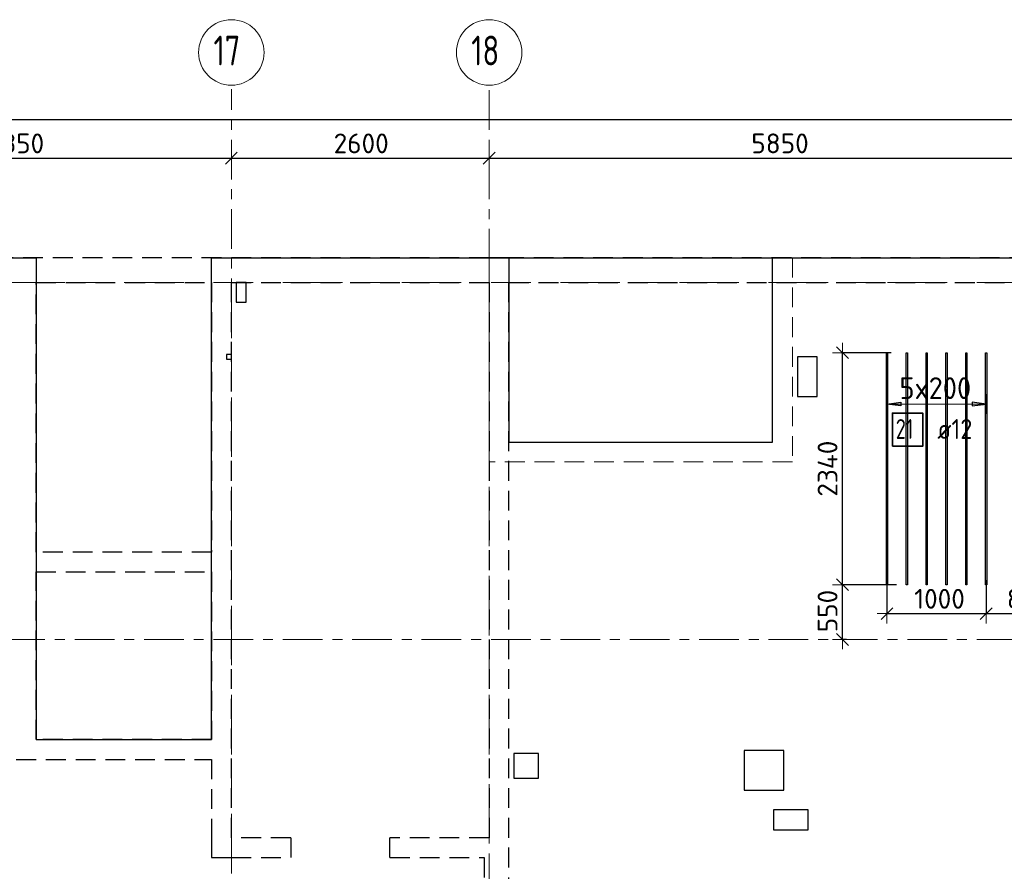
# Model space of a CAD drawing. Header units: metres. Extents: x -38 to 100, y -15 to 19.
# Tile 13 of 41: x 40.91 to 50.85, y 10.46 to 19.05. Entities that reach past the tile are written whole.
import ezdxf

# ---------------------------------------------------------------- set-up
doc = ezdxf.new("R2010")
doc.units = ezdxf.units.M
doc.header["$PDMODE"] = 65
for name, pattern in [('______11', [0.5, 0.4, -0.05, 0, -0.05]), ('______2', [0.27, 0.2, -0.07]), ('______5', [1.1, 0.8, -0.1, 0.1, -0.1])]:
    doc.linetypes.add(name, pattern=pattern)
for name, color, linetype, lineweight in [('XR$2$Осевая линия (1)', 7, '______5', 13), ('XR$2$Размерная линия (1)', 7, 'Continuous', 13), ('XR$3$Перекрытие (1)', 7, 'Continuous', 35), ('XR$3$Перекрытие (2)', 7, 'Continuous', 35), ('XR$3$Размерная линия (1)', 7, 'Continuous', 13), ('XR$5$Стена (1)', 7, 'Continuous', 35)]:
    doc.layers.add(name, color=color, linetype=linetype, lineweight=lineweight)
doc.layers.add('XR$3$Арм.стержн.Доп. Арм ниж.зоны У', color=7, linetype='Continuous', lineweight=35, true_color=0x1cff1c)
doc.styles.add('ISOCPEUR', font='txt')
doc.dimstyles.new('DIMSTYLE_3', dxfattribs={"dimtxt": 0.2, "dimasz": 0.2, "dimexe": 0, "dimexo": 0, "dimgap": 0.1, "dimtad": 2, "dimdec": 0, "dimlfac": 1000, "dimrnd": 5, "dimzin": 12, "dimdsep": 46, "dimtxsty": 'ISOCPEUR', "dimblk1": 'ALL_ML_STRICH', "dimblk2": 'ALL_ML_STRICH', "dimsah": 1, "dimcen": 0, "dimclrd": 7, "dimclre": 256, "dimclrt": 7, "dimadec": 0, "dimazin": 0, "dimtfac": 1, "dimtdec": 0, "dimtix": 1, "dimtmove": 2, "dimatfit": 3, "dimfxl": 0, "dimtzin": 0, "dimlwd": 0, "dimlwe": -3, "dimarcsym": 0})
doc.dimstyles.new('DIMSTYLE_6', dxfattribs={"dimtxt": 0.2, "dimasz": 0.2, "dimexe": 0, "dimexo": 0, "dimgap": 0.1, "dimtad": 2, "dimdec": 0, "dimlfac": 1000, "dimrnd": 5, "dimzin": 12, "dimdsep": 46, "dimtxsty": 'ISOCPEUR', "dimblk1": 'ALL_ML_STRICH', "dimblk2": 'ALL_ML_STRICH', "dimsah": 1, "dimcen": 0, "dimclrd": 7, "dimclre": 256, "dimclrt": 7, "dimadec": 0, "dimazin": 0, "dimtfac": 1, "dimtdec": 0, "dimtix": 1, "dimtmove": 2, "dimatfit": 3, "dimfxl": 0, "dimtvp": 1.2, "dimtzin": 0, "dimlwd": 0, "dimlwe": -3, "dimarcsym": 0})

# ---------------------------------------------------------------- blocks, each defined once
blk = doc.blocks.new('ALL_ML_STRICH')
at = {"color": 0, "linetype": 'ByBlock', "lineweight": -2}
for p, q in [((0, -0.5), (0, 0.5)), ((-1, 0), (0.5, 0)), ((-0.3, -0.3), (0.3, 0.3))]:
    blk.add_line(p, q, dxfattribs=at)
blk = doc.blocks.new('*D19')
at = {"layer": 'DEFPOINTS', "color": 7, "linetype": 'Continuous', "lineweight": 13, "transparency": 33554687}
for p in [(0.5, 18.0429), (0.5, 17.9468), (61.6, 17.1197)]:
    blk.add_point(p, dxfattribs=at)
at = {"layer": 'XR$2$Размерная линия (1)', "color": 9, "linetype": 'Continuous', "lineweight": -2, "true_color": 0xc7c7c7, "transparency": 33554687}
for p, q in [((0.5, 17.9668), (0.5, 18.0429)), ((61.6, 17.1397), (61.6, 18.0429))]:
    blk.add_line(p, q, dxfattribs=at)
at = {"layer": 'XR$2$Размерная линия (1)', "color": 7, "linetype": 'Continuous', "lineweight": -2, "transparency": 33554687}
blk.add_line((0.5, 18.0429), (61.6, 18.0429), dxfattribs=at)
at = {"layer": 'XR$2$Размерная линия (1)', "color": 7, "linetype": 'Continuous', "lineweight": 13, "transparency": 33554687, "xscale": 0.2, "yscale": 0.2, "zscale": 0.2, "rotation": 180}
blk.add_blockref('ALL_ML_STRICH', (0.5, 18.0429), dxfattribs=at)
at = {"layer": 'XR$2$Размерная линия (1)', "color": 7, "linetype": 'Continuous', "lineweight": 13, "transparency": 33554687, "xscale": 0.2, "yscale": 0.2, "zscale": 0.2}
blk.add_blockref('ALL_ML_STRICH', (61.6, 18.0429), dxfattribs=at)
at = {"layer": 'XR$2$Размерная линия (1)', "color": 7, "linetype": 'Continuous', "lineweight": 13, "transparency": 33554687, "insert": (31.1, 18.1929), "char_height": 0.2, "width": 1, "attachment_point": 5, "style": 'ISOCPEUR'}
blk.add_mtext('\\A1;{61100}', dxfattribs=at)
blk = doc.blocks.new('*D29')
at = {"layer": 'DEFPOINTS', "color": 7, "linetype": 'Continuous', "lineweight": 13, "transparency": 33554687}
for p in [(38.7, 17.7556), (38.7, 17.6528), (43.05, 17.6744)]:
    blk.add_point(p, dxfattribs=at)
at = {"layer": 'XR$2$Размерная линия (1)', "color": 9, "linetype": 'Continuous', "lineweight": -2, "true_color": 0xc7c7c7, "transparency": 33554687}
for p, q in [((38.7, 17.7356), (38.7, 17.6528)), ((43.05, 17.6544), (43.05, 17.6528))]:
    blk.add_line(p, q, dxfattribs=at)
at = {"layer": 'XR$2$Размерная линия (1)', "color": 7, "linetype": 'Continuous', "lineweight": -2, "transparency": 33554687}
blk.add_line((38.7, 17.6528), (43.05, 17.6528), dxfattribs=at)
at = {"layer": 'XR$2$Размерная линия (1)', "color": 7, "linetype": 'Continuous', "lineweight": 13, "transparency": 33554687, "xscale": 0.2, "yscale": 0.2, "zscale": 0.2, "rotation": 180}
blk.add_blockref('ALL_ML_STRICH', (38.7, 17.6528), dxfattribs=at)
at = {"layer": 'XR$2$Размерная линия (1)', "color": 7, "linetype": 'Continuous', "lineweight": 13, "transparency": 33554687, "xscale": 0.2, "yscale": 0.2, "zscale": 0.2}
blk.add_blockref('ALL_ML_STRICH', (43.05, 17.6528), dxfattribs=at)
at = {"layer": 'XR$2$Размерная линия (1)', "color": 7, "linetype": 'Continuous', "lineweight": 13, "transparency": 33554687, "insert": (40.875, 17.8028), "char_height": 0.2, "width": 0.8, "attachment_point": 5, "style": 'ISOCPEUR'}
blk.add_mtext('\\A1;{4350}', dxfattribs=at)
blk = doc.blocks.new('*D30')
at = {"layer": 'DEFPOINTS', "color": 7, "linetype": 'Continuous', "lineweight": 13, "transparency": 33554687}
for p in [(43.05, 17.6744), (43.05, 17.6528), (45.65, 17.6202)]:
    blk.add_point(p, dxfattribs=at)
at = {"layer": 'XR$2$Размерная линия (1)', "color": 9, "linetype": 'Continuous', "lineweight": -2, "true_color": 0xc7c7c7, "transparency": 33554687}
for p, q in [((43.05, 17.6544), (43.05, 17.6528)), ((45.65, 17.6402), (45.65, 17.6528))]:
    blk.add_line(p, q, dxfattribs=at)
at = {"layer": 'XR$2$Размерная линия (1)', "color": 7, "linetype": 'Continuous', "lineweight": -2, "transparency": 33554687}
blk.add_line((43.05, 17.6528), (45.65, 17.6528), dxfattribs=at)
at = {"layer": 'XR$2$Размерная линия (1)', "color": 7, "linetype": 'Continuous', "lineweight": 13, "transparency": 33554687, "xscale": 0.2, "yscale": 0.2, "zscale": 0.2, "rotation": 180}
blk.add_blockref('ALL_ML_STRICH', (43.05, 17.6528), dxfattribs=at)
at = {"layer": 'XR$2$Размерная линия (1)', "color": 7, "linetype": 'Continuous', "lineweight": 13, "transparency": 33554687, "xscale": 0.2, "yscale": 0.2, "zscale": 0.2}
blk.add_blockref('ALL_ML_STRICH', (45.65, 17.6528), dxfattribs=at)
at = {"layer": 'XR$2$Размерная линия (1)', "color": 7, "linetype": 'Continuous', "lineweight": 13, "transparency": 33554687, "insert": (44.36, 17.8028), "char_height": 0.2, "width": 0.8, "attachment_point": 5, "style": 'ISOCPEUR'}
blk.add_mtext('\\A1;{2600}', dxfattribs=at)
blk = doc.blocks.new('*D31')
at = {"layer": 'DEFPOINTS', "color": 7, "linetype": 'Continuous', "lineweight": 13, "transparency": 33554687}
for p in [(45.65, 17.6528), (45.65, 17.6202), (51.5, 17.3896)]:
    blk.add_point(p, dxfattribs=at)
at = {"layer": 'XR$2$Размерная линия (1)', "color": 9, "linetype": 'Continuous', "lineweight": -2, "true_color": 0xc7c7c7, "transparency": 33554687}
for p, q in [((45.65, 17.6402), (45.65, 17.6528)), ((51.5, 17.4096), (51.5, 17.6528))]:
    blk.add_line(p, q, dxfattribs=at)
at = {"layer": 'XR$2$Размерная линия (1)', "color": 7, "linetype": 'Continuous', "lineweight": -2, "transparency": 33554687}
blk.add_line((45.65, 17.6528), (51.5, 17.6528), dxfattribs=at)
at = {"layer": 'XR$2$Размерная линия (1)', "color": 7, "linetype": 'Continuous', "lineweight": 13, "transparency": 33554687, "xscale": 0.2, "yscale": 0.2, "zscale": 0.2, "rotation": 180}
blk.add_blockref('ALL_ML_STRICH', (45.65, 17.6528), dxfattribs=at)
at = {"layer": 'XR$2$Размерная линия (1)', "color": 7, "linetype": 'Continuous', "lineweight": 13, "transparency": 33554687, "xscale": 0.2, "yscale": 0.2, "zscale": 0.2}
blk.add_blockref('ALL_ML_STRICH', (51.5, 17.6528), dxfattribs=at)
at = {"layer": 'XR$2$Размерная линия (1)', "color": 7, "linetype": 'Continuous', "lineweight": 13, "transparency": 33554687, "insert": (48.585, 17.8028), "char_height": 0.2, "width": 0.8, "attachment_point": 5, "style": 'ISOCPEUR'}
blk.add_mtext('\\A1;{5850}', dxfattribs=at)
blk = doc.blocks.new('*D47')
at = {"layer": 'DEFPOINTS', "color": 7, "linetype": 'Continuous', "lineweight": 13, "transparency": 33554687}
for p in [(50.6643, 13.4165), (49.6643, 13.4078), (49.6643, 13.0596)]:
    blk.add_point(p, dxfattribs=at)
at = {"layer": 'XR$3$Размерная линия (1)', "color": 9, "linetype": 'Continuous', "lineweight": -2, "true_color": 0xc7c7c7, "transparency": 33554687}
for p, q in [((49.6643, 13.3878), (49.6643, 13.0596)), ((50.6643, 13.3965), (50.6643, 13.0596))]:
    blk.add_line(p, q, dxfattribs=at)
at = {"layer": 'XR$3$Размерная линия (1)', "color": 7, "linetype": 'Continuous', "lineweight": -2, "transparency": 33554687}
blk.add_line((49.6643, 13.0596), (50.6643, 13.0596), dxfattribs=at)
at = {"layer": 'XR$3$Размерная линия (1)', "color": 7, "linetype": 'Continuous', "lineweight": 13, "transparency": 33554687, "xscale": 0.2, "yscale": 0.2, "zscale": 0.2, "rotation": 180}
blk.add_blockref('ALL_ML_STRICH', (49.6643, 13.0596), dxfattribs=at)
at = {"layer": 'XR$3$Размерная линия (1)', "color": 7, "linetype": 'Continuous', "lineweight": 13, "transparency": 33554687, "xscale": 0.2, "yscale": 0.2, "zscale": 0.2}
blk.add_blockref('ALL_ML_STRICH', (50.6643, 13.0596), dxfattribs=at)
at = {"layer": 'XR$3$Размерная линия (1)', "color": 7, "linetype": 'Continuous', "lineweight": 13, "transparency": 33554687, "insert": (50.1943, 13.2096), "char_height": 0.2, "width": 0.8, "attachment_point": 5, "style": 'ISOCPEUR'}
blk.add_mtext('\\A1;{1000}', dxfattribs=at)
blk = doc.blocks.new('*D48')
at = {"layer": 'DEFPOINTS', "color": 7, "linetype": 'Continuous', "lineweight": 13, "transparency": 33554687}
for p in [(50.6643, 13.4165), (51.5, 13.2195), (50.6643, 13.0596)]:
    blk.add_point(p, dxfattribs=at)
at = {"layer": 'XR$3$Размерная линия (1)', "color": 9, "linetype": 'Continuous', "lineweight": -2, "true_color": 0xc7c7c7, "transparency": 33554687}
for p, q in [((50.6643, 13.3965), (50.6643, 13.0596)), ((51.5, 13.1995), (51.5, 13.0596))]:
    blk.add_line(p, q, dxfattribs=at)
at = {"layer": 'XR$3$Размерная линия (1)', "color": 7, "linetype": 'Continuous', "lineweight": -2, "transparency": 33554687}
blk.add_line((50.6643, 13.0596), (51.5, 13.0596), dxfattribs=at)
at = {"layer": 'XR$3$Размерная линия (1)', "color": 7, "linetype": 'Continuous', "lineweight": 13, "transparency": 33554687, "xscale": 0.2, "yscale": 0.2, "zscale": 0.2, "rotation": 180}
blk.add_blockref('ALL_ML_STRICH', (50.6643, 13.0596), dxfattribs=at)
at = {"layer": 'XR$3$Размерная линия (1)', "color": 7, "linetype": 'Continuous', "lineweight": 13, "transparency": 33554687, "xscale": 0.2, "yscale": 0.2, "zscale": 0.2}
blk.add_blockref('ALL_ML_STRICH', (51.5, 13.0596), dxfattribs=at)
at = {"layer": 'XR$3$Размерная линия (1)', "color": 7, "linetype": 'Continuous', "lineweight": 13, "transparency": 33554687, "insert": (51.0921, 13.2096), "char_height": 0.2, "width": 0.6, "attachment_point": 5, "style": 'ISOCPEUR'}
blk.add_mtext('\\A1;{835}', dxfattribs=at)
blk = doc.blocks.new('*D49')
at = {"layer": 'DEFPOINTS', "color": 7, "linetype": 'Continuous', "lineweight": 13, "transparency": 33554687}
for p in [(49.7793, 13.352), (49.2149, 12.8), (49.2748, 12.8)]:
    blk.add_point(p, dxfattribs=at)
at = {"layer": 'XR$3$Размерная линия (1)', "color": 9, "linetype": 'Continuous', "lineweight": -2, "true_color": 0xc7c7c7, "transparency": 33554687}
for p, q in [((49.7593, 13.352), (49.2149, 13.352)), ((49.2548, 12.8), (49.2149, 12.8))]:
    blk.add_line(p, q, dxfattribs=at)
at = {"layer": 'XR$3$Размерная линия (1)', "color": 7, "linetype": 'Continuous', "lineweight": -2, "transparency": 33554687}
blk.add_line((49.2149, 12.8), (49.2149, 13.352), dxfattribs=at)
at = {"layer": 'XR$3$Размерная линия (1)', "color": 7, "linetype": 'Continuous', "lineweight": 13, "transparency": 33554687, "xscale": 0.2, "yscale": 0.2, "zscale": 0.2}
for p, rotation in [((49.2149, 13.352), 90), ((49.2149, 12.8), 270)]:
    blk.add_blockref('ALL_ML_STRICH', p, dxfattribs=dict(at, rotation=rotation))
at = {"layer": 'XR$3$Размерная линия (1)', "color": 7, "linetype": 'Continuous', "lineweight": 13, "transparency": 33554687, "insert": (49.0649, 13.086), "char_height": 0.2, "width": 0.6, "attachment_point": 5, "rotation": 90, "style": 'ISOCPEUR'}
blk.add_mtext('\\A1;{550}', dxfattribs=at)
blk = doc.blocks.new('*D50')
at = {"layer": 'DEFPOINTS', "color": 7, "linetype": 'Continuous', "lineweight": 13, "transparency": 33554687}
for p in [(49.728, 15.692), (49.2149, 13.352), (49.7793, 13.352)]:
    blk.add_point(p, dxfattribs=at)
at = {"layer": 'XR$3$Размерная линия (1)', "color": 9, "linetype": 'Continuous', "lineweight": -2, "true_color": 0xc7c7c7, "transparency": 33554687}
for p, q in [((49.708, 15.692), (49.2149, 15.692)), ((49.7593, 13.352), (49.2149, 13.352))]:
    blk.add_line(p, q, dxfattribs=at)
at = {"layer": 'XR$3$Размерная линия (1)', "color": 7, "linetype": 'Continuous', "lineweight": -2, "transparency": 33554687}
blk.add_line((49.2149, 13.352), (49.2149, 15.692), dxfattribs=at)
at = {"layer": 'XR$3$Размерная линия (1)', "color": 7, "linetype": 'Continuous', "lineweight": 13, "transparency": 33554687, "xscale": 0.2, "yscale": 0.2, "zscale": 0.2}
for p, rotation in [((49.2149, 15.692), 90), ((49.2149, 13.352), 270)]:
    blk.add_blockref('ALL_ML_STRICH', p, dxfattribs=dict(at, rotation=rotation))
at = {"layer": 'XR$3$Размерная линия (1)', "color": 7, "linetype": 'Continuous', "lineweight": 13, "transparency": 33554687, "insert": (49.0649, 14.522), "char_height": 0.2, "width": 0.8, "attachment_point": 5, "rotation": 90, "style": 'ISOCPEUR'}
blk.add_mtext('\\A1;{2340}', dxfattribs=at)

msp = doc.modelspace()

# ---------------------------------------------------------------- linework, layer by layer
at = {"layer": 'XR$2$Осевая линия (1)', "color": 253, "linetype": '______11', "lineweight": 13, "true_color": 0xa0a0a0, "transparency": 33554687}
for p, q in [((43.05, 8.34), (43.05, 18.35)), ((45.65, 6.74), (45.65, 18.35)), ((-2.63, 16.4), (62.6, 16.4)), ((-2.63, 12.8), (62.6, 12.8))]:
    msp.add_line(p, q, dxfattribs=at)
at = {"layer": 'XR$2$Осевая линия (1)', "color": 7, "linetype": 'Continuous', "lineweight": 13, "transparency": 33554687}
for centre in [(43.0504, 18.7201), (45.6504, 18.7201)]:
    msp.add_circle(centre, 0.3304, dxfattribs=at)
at = {"layer": 'XR$3$Арм.стержн.Доп. Арм ниж.зоны У', "color": 253, "linetype": 'Continuous', "lineweight": -3, "true_color": 0xa0a0a0, "transparency": 33554687}
for p, q in [((49.6643, 15.1742), (49.6643, 15.2742)), ((50.6643, 15.1742), (50.6643, 15.2742)), ((49.6643, 15.1742), (49.6643, 15.0742)), ((50.6643, 15.1742), (50.6643, 15.0742))]:
    msp.add_line(p, q, dxfattribs=at)
at = {"layer": 'XR$3$Арм.стержн.Доп. Арм ниж.зоны У', "color": 7, "linetype": 'Continuous', "lineweight": 25, "transparency": 33554687}
for p, q in [((49.6643, 15.1742), (49.8043, 15.1942)), ((49.8043, 15.1542), (49.6643, 15.1742)), ((49.8043, 15.1942), (49.8043, 15.1542)), ((50.6643, 15.1742), (50.5243, 15.1942)), ((50.5243, 15.1942), (50.5243, 15.1542)), ((50.5243, 15.1542), (50.6643, 15.1742))]:
    msp.add_line(p, q, dxfattribs=at)
at = {"layer": 'XR$3$Арм.стержн.Доп. Арм ниж.зоны У', "color": 7, "linetype": 'Continuous', "lineweight": 13, "transparency": 33554687}
for p, q in [((49.6643, 15.1742), (49.6643, 15.1742)), ((49.6643, 15.1742), (50.6643, 15.1742)), ((50.6643, 15.1742), (50.6643, 15.1742))]:
    msp.add_line(p, q, dxfattribs=at)
at = {"layer": 'XR$3$Арм.стержн.Доп. Арм ниж.зоны У', "color": 34, "linetype": 'Continuous', "lineweight": 25, "transparency": 33554687}
for points in [[(49.6583, 13.352), (49.6583, 15.692), (49.6703, 15.692), (49.6703, 13.352), (49.6583, 13.352)], [(49.8583, 13.352), (49.8583, 15.692), (49.8703, 15.692), (49.8703, 13.352), (49.8583, 13.352)], [(50.0583, 13.352), (50.0583, 15.692), (50.0703, 15.692), (50.0703, 13.352), (50.0583, 13.352)], [(50.2583, 13.352), (50.2583, 15.692), (50.2703, 15.692), (50.2703, 13.352), (50.2583, 13.352)], [(50.4583, 13.352), (50.4583, 15.692), (50.4703, 15.692), (50.4703, 13.352), (50.4583, 13.352)], [(50.6583, 13.352), (50.6583, 15.692), (50.6703, 15.692), (50.6703, 13.352), (50.6583, 13.352)]]:
    msp.add_lwpolyline(points, dxfattribs=at)
at = {"layer": 'XR$3$Арм.стержн.Доп. Арм ниж.зоны У', "color": 7, "linetype": 'Continuous', "lineweight": 35, "transparency": 33554687}
msp.add_lwpolyline([(49.7192, 14.7488), (50.0259, 14.7488), (50.0259, 15.0822), (49.7192, 15.0822), (49.7192, 14.7488)], dxfattribs=at)
at = {"layer": 'XR$3$Перекрытие (1)', "color": 7, "linetype": 'Continuous', "lineweight": 25, "transparency": 33554687}
for p, q in [((32.725, 16.65), (41.0797, 16.65)), ((41.0797, 16.65), (41.0797, 11.79)), ((42.85, 11.79), (42.85, 16.65)), ((42.85, 16.65), (45.85, 16.65)), ((45.85, 16.65), (45.85, 14.79)), ((48.51, 14.79), (48.5105, 16.65)), ((48.5105, 16.65), (51.625, 16.65)), ((43.1, 16.4), (43.1, 16.2)), ((43.2, 16.4), (43.1, 16.4)), ((43.2, 16.2), (43.2, 16.4)), ((43.1, 16.2), (43.2, 16.2)), ((43, 15.675), (43, 15.625)), ((43.05, 15.675), (43, 15.675)), ((43, 15.625), (43.05, 15.625)), ((43.05, 15.625), (43.05, 15.675)), ((48.7605, 15.65), (48.7605, 15.25)), ((48.9605, 15.65), (48.7605, 15.65)), ((48.9605, 15.25), (48.9605, 15.65)), ((48.7605, 15.25), (48.9605, 15.25)), ((45.85, 14.79), (48.51, 14.79)), ((41.0797, 11.79), (42.85, 11.79)), ((45.9, 11.65), (45.9, 11.4)), ((46.15, 11.65), (45.9, 11.65)), ((46.15, 11.4), (46.15, 11.65)), ((48.225, 11.68), (48.225, 11.28)), ((48.625, 11.68), (48.225, 11.68)), ((48.625, 11.28), (48.625, 11.68)), ((45.9, 11.4), (46.15, 11.4)), ((48.225, 11.28), (48.625, 11.28)), ((48.52, 11.08), (48.52, 10.88)), ((48.87, 11.08), (48.52, 11.08)), ((48.87, 10.88), (48.87, 11.08)), ((48.52, 10.88), (48.87, 10.88))]:
    msp.add_line(p, q, dxfattribs=at)
at = {"layer": 'XR$3$Перекрытие (2)', "color": 7, "linetype": '______2', "lineweight": 18, "transparency": 33554687}
for p, q in [((45.65, 14.5903), (45.65, 16.65)), ((48.7105, 16.65), (48.71, 14.5903)), ((48.71, 14.5903), (45.65, 14.5903))]:
    msp.add_line(p, q, dxfattribs=at)
at = {"layer": 'XR$3$Перекрытие (2)', "color": 7, "linetype": 'Continuous', "lineweight": 25, "transparency": 33554687}
msp.add_line((45.85, 16.65), (48.5105, 16.65), dxfattribs=at)
at = {"layer": 'XR$5$Стена (1)', "color": 253, "linetype": '______2', "lineweight": -3, "true_color": 0xa0a0a0, "transparency": 33554687}
for p, q in [((45.65, 16.65), (32.95, 16.65)), ((45.85, 16.65), (45.65, 16.65)), ((51.4, 16.65), (45.85, 16.65)), ((41.0797, 13.68), (41.0797, 16.4)), ((41.0797, 16.4), (42.85, 16.4)), ((42.85, 16.4), (42.85, 13.68)), ((43.05, 10.8), (43.05, 16.4)), ((43.05, 16.4), (45.65, 16.4)), ((45.65, 16.4), (45.65, 10.8)), ((45.85, 9), (45.85, 16.4)), ((45.85, 16.4), (51.375, 16.4)), ((42.85, 13.68), (41.0797, 13.68)), ((41.0797, 13.48), (42.85, 13.48)), ((41.0797, 11.79), (41.0797, 13.48)), ((42.85, 13.48), (42.85, 11.79)), ((42.85, 11.79), (41.0797, 11.79)), ((40.8797, 11.59), (42.85, 11.59)), ((42.85, 11.59), (42.85, 10.8)), ((42.85, 10.8), (42.85, 10.6)), ((43.65, 10.8), (43.05, 10.8)), ((43.65, 10.8), (43.65, 10.6)), ((44.65, 10.6), (44.65, 10.8)), ((45.65, 10.8), (44.65, 10.8)), ((42.85, 10.6), (43.05, 10.6)), ((43.05, 10.6), (43.65, 10.6)), ((44.65, 10.6), (45.6, 10.6)), ((45.6, 10.6), (45.6, 9))]:
    msp.add_line(p, q, dxfattribs=at)

# ---------------------------------------------------------------- texts
at = {"layer": 'XR$2$Осевая линия (1)', "color": 7, "linetype": 'Continuous', "lineweight": 13, "transparency": 33554687, "char_height": 0.3, "width": 0.472281, "attachment_point": 7, "style": 'ISOCPEUR'}
for s, insert in [('\\W0.75;17', (42.8704, 18.5896)), ('\\W0.75;18', (45.4704, 18.5896))]:
    msp.add_mtext(s, dxfattribs=dict(at, insert=insert))
at = {"layer": 'XR$3$Арм.стержн.Доп. Арм ниж.зоны У', "color": 7, "linetype": 'Continuous', "lineweight": 13, "transparency": 33554687, "insert": (49.7903, 15.2242), "char_height": 0.22, "width": 0.873359, "attachment_point": 7, "style": 'ISOCPEUR'}
msp.add_mtext('\\W0.95;5x200', dxfattribs=at)
at = {"layer": 'XR$3$Арм.стержн.Доп. Арм ниж.зоны У', "color": 7, "linetype": 'Continuous', "lineweight": 25, "transparency": 33554687, "char_height": 0.2, "attachment_point": 7, "style": 'ISOCPEUR'}
for s, insert, width in [('\\W0.75;21', (49.7525, 14.8222), 0.314854), ('\\W0.89; ø12 ', (50.0592, 14.8222), 0.749105)]:
    msp.add_mtext(s, dxfattribs=dict(at, insert=insert, width=width))

# ---------------------------------------------------------------- dimensions: what is measured, and where the dimension line sits
at = {"layer": 'XR$2$Размерная линия (1)', "color": 7, "linetype": 'Continuous', "lineweight": 13, "transparency": 33554687}
for base, p1, p2, picture, middle in [((61.6, 18.0429), (0.5, 17.9668), (61.6, 17.1397), '*D19', (31.1, 18.1929)), ((43.05, 17.6528), (38.7, 17.7356), (43.05, 17.6544), '*D29', (40.875, 17.8028)), ((45.65, 17.6528), (43.05, 17.6544), (45.65, 17.6402), '*D30', (44.36, 17.8028)), ((51.5, 17.6528), (45.65, 17.6402), (51.5, 17.4096), '*D31', (48.585, 17.8028))]:
    dim = msp.add_linear_dim(base=base, p1=p1, p2=p2, dimstyle='DIMSTYLE_3', override={"dimpost": '<>', "dimclrd": 7, "dimclre": 9, "dimclrt": 7, "dimlwd": 0, "dimlwe": 65533}, dxfattribs=at)
    dim.commit()
    dim.dimension.update_dxf_attribs({"geometry": picture, "text_midpoint": middle, "dimtype": 160})
at = {"layer": 'XR$3$Размерная линия (1)', "color": 7, "linetype": 'Continuous', "lineweight": 13, "transparency": 33554687}
for base, p1, p2, dimstyle, picture, middle in [((49.2149, 15.692), (49.7593, 13.352), (49.708, 15.692), 'DIMSTYLE_3', '*D50', (49.0649, 14.522)), ((49.2149, 13.352), (49.2548, 12.8), (49.7593, 13.352), 'DIMSTYLE_6', '*D49', (49.0649, 13.086))]:
    dim = msp.add_linear_dim(base=base, p1=p1, p2=p2, angle=90, dimstyle=dimstyle, override={"dimpost": '<>', "dimclrd": 7, "dimclre": 9, "dimclrt": 7, "dimlwd": 0, "dimlwe": 65533}, dxfattribs=at)
    dim.commit()
    dim.dimension.update_dxf_attribs({"geometry": picture, "text_midpoint": middle, "dimtype": 160})
for base, p1, p2, picture, middle in [((50.6643, 13.0596), (49.6643, 13.3878), (50.6643, 13.3965), '*D47', (50.1943, 13.2096)), ((51.5, 13.0596), (50.6643, 13.3965), (51.5, 13.1995), '*D48', (51.0921, 13.2096))]:
    dim = msp.add_linear_dim(base=base, p1=p1, p2=p2, dimstyle='DIMSTYLE_3', override={"dimpost": '<>', "dimclrd": 7, "dimclre": 9, "dimclrt": 7, "dimlwd": 0, "dimlwe": 65533}, dxfattribs=at)
    dim.commit()
    dim.dimension.update_dxf_attribs({"geometry": picture, "text_midpoint": middle, "dimtype": 160})

doc.saveas('drawing.dxf')
